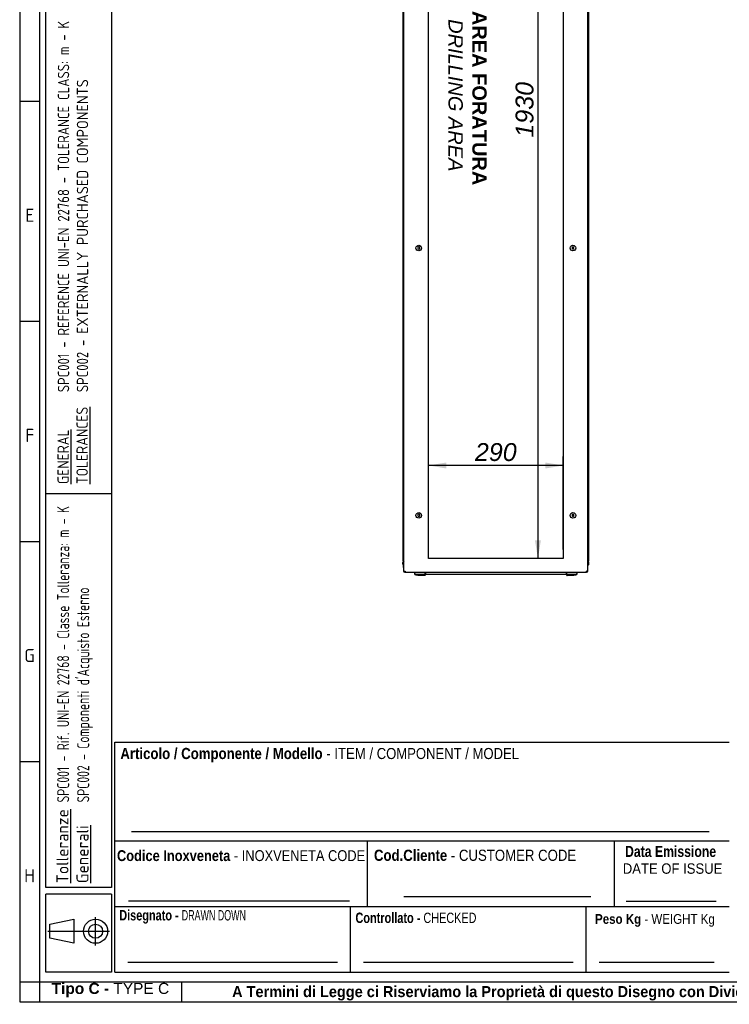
# Paper-space layout 'Layout1' of a CAD drawing. Extents: x 87 to 5769, y 148 to 4026.
# Tile 1 of 10: x 87 to 1615, y 148 to 2266. Entities that reach past the tile are written whole.
import ezdxf
from ezdxf.lldxf.tags import DXFTag

# ---------------------------------------------------------------- set-up
doc = ezdxf.new("R2010")
doc.units = 0
doc.header["$LTSCALE"] = 14
doc.layers.get('0').update_dxf_attribs({"linetype": 'CONTINUOUS'})
for name, color, linetype in [('_TRANSLATION', 7, 'CONTINUOUS'), ('AE00219_03', 7, 'CONTINUOUS'), ('DEFAULT', 7, 'CONTINUOUS'), ('DV6__TRANSLATION', 7, 'CONTINUOUS'), ('F0000002_44', 7, 'CONTINUOUS'), ('F0000002_51', 7, 'CONTINUOUS'), ('M0000000_06', 7, 'CONTINUOUS'), ('M0000000_14', 7, 'CONTINUOUS'), ('M0000000_44', 7, 'CONTINUOUS'), ('M0000001_25', 7, 'CONTINUOUS'), ('SBAVATURE', 7, 'CONTINUOUS')]:
    doc.layers.add(name, color=color, linetype=linetype)
doc.styles.add('SEACAD_ARIAL', font='arial.ttf')
doc.styles.add('SEACAD_ARIAL_NARROW', font='ARIALN.TTF', dxfattribs={"width": 0.8})
doc.styles.add('SEACAD_ARIALB', font='arialbd.ttf', dxfattribs={"width": 0.9})
doc.styles.add('SEACAD_ARIALI', font='ariali.ttf')
doc.styles.add('SEACAD_SOLID_EDGE_ANSI', font='seans.ttf', dxfattribs={"width": 0.9})
doc.styles.add('SEACAD_SOLID_EDGE_ANSIB', font='seansbd.ttf', dxfattribs={"width": 0.9})
tags = doc.linetypes.add('CENTER2', pattern=[28.575, 19.05, -3.175, 3.175, -3.175]).pattern_tags.tags
tags[10:11] = [DXFTag(74, 4), DXFTag(75, 0), DXFTag(340, '0'), DXFTag(46, 0.0), DXFTag(50, 0.0), DXFTag(44, 0.0), DXFTag(45, 0.0)]
tags[8:9] = [DXFTag(74, 4), DXFTag(75, 0), DXFTag(340, '0'), DXFTag(46, 0.0), DXFTag(50, 0.0), DXFTag(44, 0.0), DXFTag(45, 0.0)]
tags[6:7] = [DXFTag(74, 4), DXFTag(75, 0), DXFTag(340, '0'), DXFTag(46, 0.0), DXFTag(50, 0.0), DXFTag(44, 0.0), DXFTag(45, 0.0)]
tags[4:5] = [DXFTag(74, 4), DXFTag(75, 0), DXFTag(340, '0'), DXFTag(46, 0.0), DXFTag(50, 0.0), DXFTag(44, 0.0), DXFTag(45, 0.0)]
doc.dimstyles.new('ISO', dxfattribs={"dimtxt": 16.5, "dimasz": 16.5, "dimexe": 8.25, "dimexo": 8.25, "dimgap": 4.125, "dimtad": 1, "dimdec": 1, "dimtxsty": 'SEACAD_ARIAL', "dimblk1": '_SE_FILLED', "dimblk2": '_SE_FILLED', "dimsah": 1, "dimcen": 8.25, "dimazin": 3, "dimtfac": 0.7, "dimtdec": 3, "dimtmove": 0, "dimatfit": 3})

# ---------------------------------------------------------------- blocks, each defined once
blk = doc.blocks.new('DMBLK58')
at = {"layer": '_TRANSLATION', "linetype": 'CONTINUOUS'}
for points in [[(1196.6, 2998.5), (1209.4, 2998.5), (1203, 3037)], [(1196.6, 1145.5), (1203, 1107), (1209.4, 1145.5)]]:
    blk.add_hatch(color=7, dxfattribs=at).paths.add_polyline_path(points)
at = {"layer": '_TRANSLATION', "color": 7, "linetype": 'CONTINUOUS'}
for p, q in [((1238.2, 3037), (1183.8, 3037)), ((1203, 3037), (1203, 1107)), ((1238.2, 1107), (1183.8, 1107))]:
    blk.add_line(p, q, dxfattribs=at)
at = {"layer": '_TRANSLATION', "color": 7, "linetype": 'CONTINUOUS', "style": 'SEACAD_ARIALI'}
blk.add_text('1930', height=38.5, rotation=90, dxfattribs=at).set_placement((1193.4, 2012.1))
blk = doc.blocks.new('_SE_FILLED')
at = {"color": 0}
blk.add_line((0, 0), (-1, 0), dxfattribs=at)
blk.add_solid([(0, 0), (-1, -0.1665), (-1, 0.1665), (0, 0)], dxfattribs=at)
blk = doc.blocks.new('DMBLK59')
at = {"layer": '_TRANSLATION', "linetype": 'CONTINUOUS'}
for points in [[(1006, 1313.2), (967.5, 1306.8), (1006, 1300.3)], [(1219, 1313.2), (1219, 1300.3), (1257.5, 1306.8)]]:
    blk.add_hatch(color=7, dxfattribs=at).paths.add_polyline_path(points)
at = {"layer": '_TRANSLATION', "color": 7, "linetype": 'CONTINUOUS'}
for p, q in [((967.5, 1126.3), (967.5, 1326)), ((1257.5, 1126.3), (1257.5, 1326)), ((1257.5, 1306.8), (967.5, 1306.8))]:
    blk.add_line(p, q, dxfattribs=at)
at = {"layer": '_TRANSLATION', "color": 7, "linetype": 'CONTINUOUS', "style": 'SEACAD_ARIALI'}
blk.add_text('290', height=38.5, dxfattribs=at).set_placement((1067.5, 1316.4))

psp = doc.layouts.get("Layout1")

# ---------------------------------------------------------------- linework, layer by layer
at = {"color": 7, "linetype": 'CONTINUOUS'}
for p, q in [((87.28, 4026.24), (87.28, 153.43)), ((129.69, 2089.83), (87.28, 2089.83)), ((129.69, 1616.33), (87.28, 1616.33)), ((129.69, 1142.85), (87.28, 1142.85)), ((129.69, 669.33), (87.28, 669.33)), ((292.23, 499.72), (1615.08, 499.72)), ((914.4, 379.58), (1317.23, 379.58)), ((1393.18, 369.87), (1586.52, 369.87)), ((292.23, 358.38), (1615.08, 358.38)), ((799.58, 217.03), (799.58, 358.38)), ((1307.08, 217.03), (1307.08, 358.38)), ((250.69, 274.63), (250.69, 335.18)), ((147.92, 304.91), (280.97, 304.91)), ((320.49, 238.23), (771.4, 238.23)), ((827.85, 238.23), (1278.75, 238.23)), ((1335.21, 238.23), (1582.7, 238.23)), ((436.72, 153.36), (436.72, 195.77)), ((87.28, 153.43), (5769.29, 153.43))]:
    psp.add_line(p, q, dxfattribs=at)
psp.add_lwpolyline([(204.15, 278.96), (152.25, 289.77), (152.25, 320.05), (204.15, 330.86), (204.15, 278.96)], dxfattribs=at)
for radius in [25.95, 15.14]:
    psp.add_circle((250.69, 304.91), radius, dxfattribs=at)
at = {"layer": 'AE00219_03', "color": 7, "linetype": 'CONTINUOUS'}
for p, q in [((946.46, 1776.81), (944.46, 1775.66)), ((944.46, 1775.66), (944.46, 1773.35)), ((944.46, 1773.35), (946.46, 1772.19)), ((948.46, 1775.66), (946.46, 1776.81)), ((946.46, 1772.19), (948.46, 1773.35)), ((948.46, 1773.35), (948.46, 1775.66)), ((1278.46, 1776.81), (1276.46, 1775.66)), ((1276.46, 1775.66), (1276.46, 1773.35)), ((1276.46, 1773.35), (1278.46, 1772.19)), ((1280.46, 1775.66), (1278.46, 1776.81)), ((1278.46, 1772.19), (1280.46, 1773.35)), ((1280.46, 1773.35), (1280.46, 1775.66)), ((946.46, 1201.81), (944.46, 1200.66)), ((944.46, 1200.66), (944.46, 1198.35)), ((944.46, 1198.35), (946.46, 1197.19)), ((948.46, 1200.66), (946.46, 1201.81)), ((946.46, 1197.19), (948.46, 1198.35)), ((948.46, 1198.35), (948.46, 1200.66)), ((1278.46, 1201.81), (1276.46, 1200.66)), ((1276.46, 1200.66), (1276.46, 1198.35)), ((1276.46, 1198.35), (1278.46, 1197.19)), ((1280.46, 1200.66), (1278.46, 1201.81)), ((1278.46, 1197.19), (1280.46, 1198.35)), ((1280.46, 1198.35), (1280.46, 1200.66))]:
    psp.add_line(p, q, dxfattribs=at)
for centre in [(946.46, 1774.5), (1278.46, 1774.5), (946.46, 1199.5), (1278.46, 1199.5)]:
    psp.add_circle(centre, 6, dxfattribs=at)
at = {"layer": 'DEFAULT', "color": 7, "linetype": 'CONTINUOUS'}
for p, q in [((129.69, 4026.24), (129.69, 153.43)), ((143.82, 399), (143.82, 3962.63)), ((285.16, 3962.63), (285.16, 399)), ((285.16, 1246), (143.82, 1246)), ((292.23, 217.03), (292.23, 711.76)), ((292.23, 711.76), (1615.08, 711.76)), ((835.99, 358.38), (835.99, 499.72)), ((1367.99, 358.38), (1367.99, 499.72)), ((285.16, 399), (143.82, 399)), ((285.16, 385), (143.82, 385)), ((143.82, 217), (143.82, 385)), ((285.16, 385), (285.16, 217)), ((285.16, 217), (143.82, 217)), ((292.23, 217.03), (1615.08, 217.03)), ((87.28, 195.83), (5769.29, 195.83))]:
    psp.add_line(p, q, dxfattribs=at)
at = {"layer": 'DV6__TRANSLATION', "color": 7, "linetype": 'CENTER2'}
for p, q in [((967.46, 1107), (967.46, 3037)), ((1257.46, 3037), (1257.46, 1107)), ((1257.46, 1107), (967.46, 1107))]:
    psp.add_line(p, q, dxfattribs=at)
at = {"layer": 'F0000002_44', "color": 7, "linetype": 'CONTINUOUS'}
for p, q in [((914.46, 1079.8), (914.46, 3064.2)), ((1310.46, 1079.8), (1310.46, 3064.2)), ((914.46, 1079.8), (917.26, 1079.8)), ((917.28, 1077), (917.26, 1077)), ((917.28, 1077), (1307.64, 1077)), ((1307.64, 1077), (1307.66, 1077)), ((1310.46, 1079.8), (1307.66, 1079.8))]:
    psp.add_line(p, q, dxfattribs=at)
for centre, radius, start, end in [((917.26, 1079.8), 2.8, 180, 270), ((1071.33, 1079.5), 154.07, 179.8886, 180.9299), ((1153.59, 1079.5), 154.07, 359.0701, 0.1114), ((1307.66, 1079.8), 2.8, 270, 0)]:
    psp.add_arc(centre, radius, start, end, dxfattribs=at)
at = {"layer": 'F0000002_51', "color": 7, "linetype": 'CONTINUOUS'}
for p, q in [((913.46, 1100.83), (913.46, 1102)), ((913.46, 1087.5), (913.46, 1093.03)), ((913.46, 1087.5), (913.46, 1087.49)), ((913.46, 1087.5), (914.46, 1087.5)), ((914.46, 1087.49), (913.46, 1087.49)), ((913.46, 1087.49), (913.46, 1080.3))]:
    psp.add_line(p, q, dxfattribs=at)
psp.add_arc((916.26, 1080.3), 2.8, 180, 270, dxfattribs=at)
at = {"layer": 'M0000000_06', "color": 7, "linetype": 'CONTINUOUS'}
for p, q in [((937.21, 1077), (937.21, 1074.5)), ((937.96, 1074.5), (937.96, 1077)), ((960.46, 1072), (940.46, 1072)), ((940.46, 1071.25), (944.46, 1071.25)), ((944.46, 1070.25), (944.46, 1072)), ((946.46, 1070), (944.71, 1070)), ((957.46, 1070), (946.46, 1070)), ((959.21, 1070), (957.46, 1070)), ((959.46, 1070.25), (959.46, 1072)), ((959.46, 1071.25), (960.46, 1071.25)), ((960.46, 1074.5), (960.46, 1077)), ((960.46, 1071.25), (960.46, 1074.5)), ((960.46, 1071.25), (961.46, 1071.25)), ((961.46, 1074.5), (961.46, 1077)), ((961.46, 1071.25), (961.46, 1074.5)), ((1263.46, 1077), (1263.46, 1074.5)), ((1263.46, 1074.5), (1263.46, 1071.25)), ((1264.46, 1071.25), (1263.46, 1071.25)), ((1264.46, 1077), (1264.46, 1074.5)), ((1264.46, 1074.5), (1264.46, 1071.25)), ((1284.46, 1072), (1264.46, 1072)), ((1264.46, 1071.25), (1265.46, 1071.25)), ((1265.46, 1070.25), (1265.46, 1072)), ((1267.46, 1070), (1265.71, 1070)), ((1278.46, 1070), (1267.46, 1070)), ((1280.21, 1070), (1278.46, 1070)), ((1280.46, 1070.25), (1280.46, 1072)), ((1280.46, 1071.25), (1284.46, 1071.25)), ((1286.96, 1077), (1286.96, 1074.5)), ((1287.71, 1074.5), (1287.71, 1077))]:
    psp.add_line(p, q, dxfattribs=at)
for centre, radius, start, end in [((940.46, 1074.5), 3.25, 180, 270), ((940.46, 1074.5), 2.5, 180, 270), ((944.71, 1070.25), 0.25, 180, 270), ((959.21, 1070.25), 0.25, 270, 0), ((1265.71, 1070.25), 0.25, 180, 270), ((1280.21, 1070.25), 0.25, 270, 0), ((1284.46, 1074.5), 2.5, 270, 0), ((1284.46, 1074.5), 3.25, 270, 0)]:
    psp.add_arc(centre, radius, start, end, dxfattribs=at)
at = {"layer": 'M0000000_14', "color": 7, "linetype": 'CONTINUOUS'}
for p, q in [((912.46, 3042), (912.46, 1102)), ((1312.46, 1102), (1312.46, 3042)), ((914.46, 1102), (912.46, 1102)), ((1310.46, 1102), (1312.46, 1102))]:
    psp.add_line(p, q, dxfattribs=at)
at = {"layer": 'M0000000_44', "color": 7, "linetype": 'CONTINUOUS'}
for p, q in [((912.46, 1094.25), (912.46, 1098.3)), ((913.66, 1098.3), (913.66, 1094.25)), ((913.76, 1094.25), (913.76, 1098.2)), ((1311.16, 1094.25), (1311.16, 1098.2)), ((1311.26, 1098.3), (1311.26, 1094.25)), ((1312.46, 1094.25), (1312.46, 1098.3))]:
    psp.add_line(p, q, dxfattribs=at)
for centre, radius, start, end in [((916.16, 1098.3), 3.7, 117.35223, 180), ((1308.76, 1098.3), 3.7, 0, 62.64777), ((913.71, 1094.25), 1.25, 180, 306.8699), ((916.16, 1098.3), 2.5, 132.84364, 180), ((913.71, 1094.25), 0.05, 180, 0), ((916.26, 1098.2), 2.5, 136.05448, 180), ((1308.76, 1098.3), 2.5, 0, 47.15636), ((1308.66, 1098.2), 2.5, 0, 43.94552), ((1311.21, 1094.25), 1.25, 233.1301, 0), ((1311.21, 1094.25), 0.05, 180, 0)]:
    psp.add_arc(centre, radius, start, end, dxfattribs=at)
at = {"layer": 'M0000001_25', "color": 7, "linetype": 'CONTINUOUS'}
psp.add_line((1263.46, 1072), (961.46, 1072), dxfattribs=at)
at = {"layer": 'SBAVATURE', "color": 7, "linetype": 'CONTINUOUS'}
for p, q in [((328.05, 519.23), (1571.73, 519.23)), ((321.55, 370.64), (797.63, 370.64))]:
    psp.add_line(p, q, dxfattribs=at)

# ---------------------------------------------------------------- texts
at = {"attachment_point": 1, "rotation": 90}
for s, insert, char_height, width in [('{\\fSolid Edge ANSI|b0|i0|c0|p34;\\H1.00000x;\\W0.84600x;\\C7;SPC001 - REFERENCE UNI-EN 22768 - TOLERANCE CLASS: m - K}\\P{\\fSolid Edge ANSI|b0|i0|c0|p34;\\H1.00000x;\\W0.84600x;\\C7;SPC002 - }{\\fSolid Edge ANSI|b0|i0|c0|p34;\\H1.00000x;\\W0.94000x;\\C7;EXTERNALLY PURCHASED COMPONENTS}', (169.41, 1464.46), 24.5, 793.5386), ('{\\fSolid Edge ANSI|b1|i0|c0|p34;\\H1.00000x;\\L\\C7;Tolleranze}\\P{\\fSolid Edge ANSI|b1|i0|c0|p34;\\H1.00000x;\\L\\C7;Generali}', (166.46, 408.36), 25.9, 153.1523)]:
    psp.add_mtext(s, dxfattribs=dict(at, insert=insert, char_height=char_height, width=width))
at = {"attachment_point": 8}
for s, insert, char_height, width in [('{\\fSolid Edge ANSI|b0||i0||c0|p34;\\C7;\\H28.26868817;\\W1.;E}', (108.99, 1830.85), 28.2687, 33.5692), ('{\\fSolid Edge ANSI|b0||i0||c0|p34;\\C7;\\H28.26868817;\\W1.;F}', (108.97, 1357.35), 28.2687, 31.8024), ('{\\fSolid Edge ANSI|b0||i0||c0|p34;\\C7;\\H28.26868817;\\W1.;G}', (108.6, 883.85), 28.2687, 36.2194), ('{\\fSolid Edge ANSI|b0||i0||c0|p34;\\C7;\\H28.26868817;\\W1.;H}', (108.63, 410.35), 28.2687, 37.9862), ('{\\fArial|b1||i0||c0|p34;\\C7;\\H23.80000014;\\W1.;Tipo C - }{\\fArial|b0||i0||c0|p34;\\C7;\\H23.80000014;\\W1.;TYPE C}', (282.61, 162.88), 23.8, 254.2216), ('{\\fArial|b1||i0||c0|p34;\\C7;\\H23.80000014;\\W0.94;A Termini di Legge ci Riserviamo la Proprietà di questo Disegno con Divieto di Riprodurlo e di Renderlo Comunque Noto a Terzi Senza Nostra Autorizzazione}', (1713.13, 155.92), 23.8, 2450.1597)]:
    psp.add_mtext(s, dxfattribs=dict(at, insert=insert, char_height=char_height, width=width))
at = {"attachment_point": 1, "rotation": 90}
for s, insert, char_height, width, style in [('{\\fSolid Edge ANSI|b0|i0|c0|p34;\\H1.00000x;\\L\\C7;GENERAL}\\P{\\fSolid Edge ANSI|b0|i0|c0|p34;\\H1.00000x;\\L\\C7;TOLERANCES}\\P', (168.67, 1266.79), 24.5, 176.8484, 'SEACAD_SOLID_EDGE_ANSI'), ("{\\fSolid Edge ANSI|b1|i0|c0|p34;\\H1.00000x;\\W0.82000x;\\C7;SPC001 - Rif. UNI-EN 22768 - Classe Tolleranza: m - K}\\P{\\fSolid Edge ANSI|b1|i0|c0|p34;\\H1.00000x;\\W0.82000x;\\C7;SPC002 - Componenti d'Acquisto Esterno}", (168, 582), 25.9, 652.2312, 'SEACAD_SOLID_EDGE_ANSIB')]:
    psp.add_mtext(s, dxfattribs=dict(at, insert=insert, char_height=char_height, width=width, style=style))
for s, insert, char_height, width, attachment_point, style in [('{\\fArial|b1||i0||c0|p34;\\C7;\\H24.02838494;\\W0.846;Articolo / Componente / Modello}{\\fArial|b0||i0||c0|p34;\\C7;\\H24.02838494;\\W0.846; - ITEM}{\\fArial|b0||i0||c0|p34;\\C7;\\H23.80000014;\\W0.846; / COMPONENT / MODEL}', (304.08, 668.07), 23.8, 859.425, 7, 'SEACAD_ARIAL'), ('{\\fArial|b1||i0||c0|p34;\\C7;\\H23.80000014;\\W0.792;Data Emissione}', (1390.54, 464.42), 23.8, 201.0035, 7, 'SEACAD_ARIALB'), ('{\\fArial|b1||i0||c0|p34;\\C7;\\H23.38000014;\\W0.846;Codice Inoxveneta}{\\fArial|b0||i0||c0|p34;\\C7;\\H23.38000014;\\W0.846; - INOXVENETA CODE}', (296.74, 455.6), 23.38, 535.253, 7, 'SEACAD_ARIAL'), ('{\\fArial|b1||i0||c0|p34;\\C7;\\H24.02838494;\\W0.846;Cod.Cliente}{\\fArial|b0||i0||c0|p34;\\C7;\\H24.02838494;\\W0.846; - CUSTOMER CODE}', (850, 456.01), 24.02838, 441.3705, 7, 'SEACAD_ARIAL'), ('{\\fArial|b0||i0||c0|p34;\\C7;\\H22.40000013;\\W0.9;DATE OF ISSUE}', (1385.69, 428.26), 22.4, 211.6316, 7, 'SEACAD_ARIAL'), ('{\\fArial|b1||i0||c0|p34;\\C7;\\H22.40000013;\\W0.752;Disegnato - }{\\fArial Narrow|b0||i0||c0|p34;\\C7;\\H22.22500013;\\W0.752;\\T1.;DRAWN DOWN}', (437.98, 321.31), 22.225, 278.3363, 8, 'SEACAD_ARIAL_NARROW'), ('{\\fArial|b1||i0||c0|p34;\\C7;\\H22.40000013;\\W0.752;Controllato - }{\\fArial|b0||i0||c0|p34;\\C7;\\H22.22500013;\\W0.752;\\T1.;CHECKED}{\\fArial|b1||i0||c0|p34;\\C7;\\H22.40000013;\\W0.752; }', (940.4, 322.37), 22.4, 263.6601, 8, 'SEACAD_ARIALB'), ('{\\fArial|b1||i0||c0|p34;\\C7;\\H21.00000013;\\W0.846;Peso Kg}{\\fArial|b0||i0||c0|p34;\\C7;\\H21.00000013;\\W0.846; - WEIGHT Kg}', (1325.97, 314.42), 21, 262.2589, 7, 'SEACAD_ARIAL')]:
    psp.add_mtext(s, dxfattribs=dict(insert=insert, char_height=char_height, width=width, attachment_point=attachment_point, style=style))
at = {"layer": '_TRANSLATION', "insert": (1051.34, 2103.03), "char_height": 30.8, "width": 393.073, "attachment_point": 5, "rotation": 270}
psp.add_mtext('{\\fArial|b0||i0||c0|p34;\\C7;\\H30.80000018;\\W1.; }{\\fArial|b1||i0||c0|p34;\\C7;\\H30.80000018;\\W1.;AREA FORATURA \\P}{\\fArial|b0||i1||c0|p34;\\C7;\\H30.80000018;\\W1.;DRILLING AREA}', dxfattribs=at)

# ---------------------------------------------------------------- dimensions: what is measured, and where the dimension line sits
at = {"layer": '_TRANSLATION', "color": 7, "linetype": 'CONTINUOUS'}
dim = psp.add_linear_dim(base=(1203.02, 3037), p1=(1257.46, 3037), p2=(1257.46, 1107), angle=270, text='\\A1;<>', dimstyle='ISO', override={"dimtxt": 38.5, "dimasz": 38.5, "dimexe": 19.25, "dimexo": 19.25, "dimgap": 9.625, "dimcen": 19.25}, dxfattribs=at)
dim.commit()
dim.dimension.update_dxf_attribs({"geometry": 'DMBLK58', "text_midpoint": (1203.02, 2072), "dimtype": 161})
dim = psp.add_linear_dim(base=(967.46, 1306.76), p1=(1257.46, 1107), p2=(967.46, 1107), text='\\A1;<>', dimstyle='ISO', override={"dimtxt": 38.5, "dimasz": 38.5, "dimexe": 19.25, "dimexo": 19.25, "dimgap": 9.625, "dimcen": 19.25}, dxfattribs=at)
dim.commit()
dim.dimension.update_dxf_attribs({"geometry": 'DMBLK59', "text_midpoint": (1112.46, 1306.76), "dimtype": 160})

doc.saveas('drawing.dxf')
